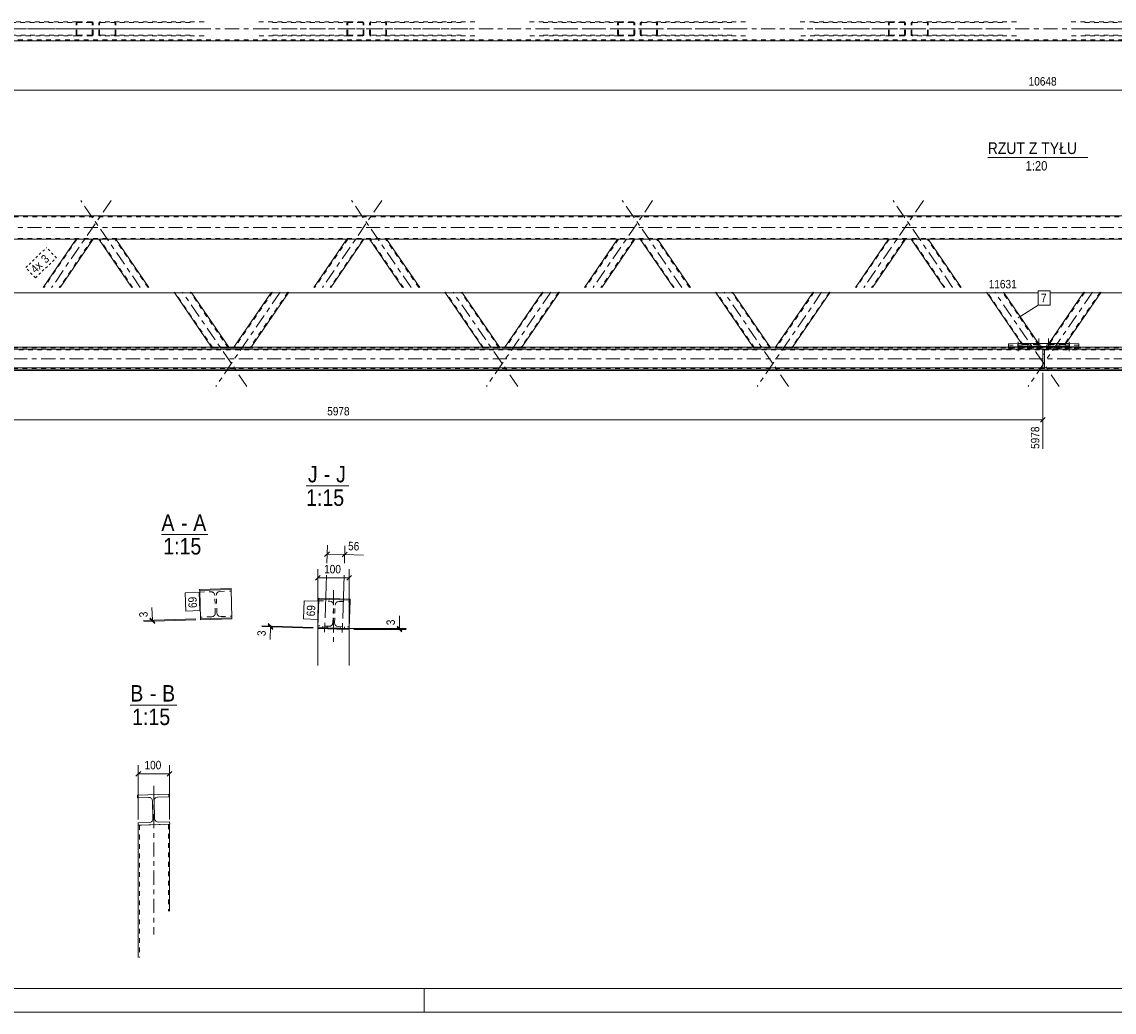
# Model space of a CAD drawing. Header units: millimetres. Extents: x 0 to 914, y 0 to 420.
# Tile 3 of 10: x 198 to 431, y 0 to 211. Entities that reach past the tile are written whole.
import ezdxf

# ---------------------------------------------------------------- set-up
doc = ezdxf.new("R2010")
doc.units = ezdxf.units.MM
for name, pattern in [('XKITLINE00', [0]), ('XKITLINE01', [4, 1, -1, 1, -1]), ('XKITLINE03', [6, 3, -1, 1, -1]), ('XKITLINE04', [3, 0.5, -0.5, 0.5, -0.5, 0.5, -0.5])]:
    doc.linetypes.add(name, pattern=pattern)
for name, color, linetype, lineweight in [('Arkusz rysunku', 3, 'Continuous', 0), ('Element', 2, 'Continuous', 0), ('Inny typ obiektu', 7, 'Continuous', 0), ('Wymiar', 4, 'Continuous', 0), ('Znak elementu', 2, 'Continuous', 0), ('Śruba', 3, 'Continuous', 0)]:
    doc.layers.add(name, color=color, linetype=linetype, lineweight=lineweight)
doc.styles.add('ARIAL', font='ARIAL.TTF')

msp = doc.modelspace()

# ---------------------------------------------------------------- linework, layer by layer
at = {"layer": 'Arkusz rysunku', "linetype": 'XKITLINE00', "lineweight": 0}
for p, q in [((5, 5), (909, 5)), ((284, 0), (284, 5)), ((0, 0), (914, 0))]:
    msp.add_line(p, q, dxfattribs=at)
at = {"layer": 'Element', "linetype": 'XKITLINE03', "lineweight": 0}
for p, q in [((139.62, 209.01), (691.73, 209.01)), ((217.42, 209.01), (192.68, 209.01)), ((235.72, 209.01), (210.97, 209.01)), ((274.99, 209.01), (250.24, 209.01)), ((293.28, 209.01), (268.54, 209.01)), ((332.55, 209.01), (307.81, 209.01)), ((350.85, 209.01), (326.1, 209.01)), ((390.12, 209.01), (365.38, 209.01)), ((408.41, 209.01), (383.67, 209.01)), ((447.69, 209.01), (422.94, 209.01)), ((217.42, 172.53), (204.76, 154.03)), ((223.63, 154.03), (210.97, 172.53)), ((274.99, 172.53), (262.33, 154.03)), ((281.2, 154.03), (268.54, 172.53)), ((332.55, 172.53), (319.89, 154.03)), ((338.77, 154.03), (326.1, 172.53)), ((390.12, 172.53), (377.46, 154.03)), ((396.33, 154.03), (383.67, 172.53)), ((139.62, 166.78), (691.73, 166.78)), ((246.3, 133.02), (232.61, 153.03)), ((253.35, 153.03), (239.66, 133.02)), ((303.87, 133.02), (290.17, 153.03)), ((310.92, 153.03), (297.22, 133.02)), ((361.43, 133.02), (347.74, 153.03)), ((368.48, 153.03), (354.79, 133.02)), ((419, 133.02), (405.31, 153.03)), ((426.05, 153.03), (412.36, 133.02)), ((106.58, 138.87), (724.78, 138.87)), ((264.71, 89.72), (264.71, 78.66)), ((239.68, 86.74), (239.68, 86.74)), ((264.81, 84.67), (264.81, 84.67)), ((226.52, 48.08), (226.52, 16.54)), ((226.43, 43.02), (226.43, 43.02))]:
    msp.add_line(p, q, dxfattribs=at)
at = {"layer": 'Element', "linetype": 'XKITLINE01', "lineweight": 0}
for p, q in [((191.22, 210.51), (210.32, 210.51)), ((194.13, 210.36), (213.23, 210.36)), ((209.99, 210.33), (209.96, 210.21)), ((209.96, 207.81), (209.96, 210.21)), ((210.06, 210.42), (209.99, 210.33)), ((210.18, 210.49), (210.06, 210.42)), ((210.14, 210.21), (210.15, 210.27)), ((210.14, 207.81), (210.14, 210.21)), ((210.15, 210.27), (210.19, 210.32)), ((210.32, 210.51), (210.18, 210.49)), ((210.19, 210.32), (210.25, 210.35)), ((210.25, 210.35), (210.32, 210.36)), ((210.32, 210.51), (213.23, 210.51)), ((213.23, 210.36), (210.32, 210.36)), ((213.37, 210.49), (213.23, 210.51)), ((213.23, 210.36), (213.3, 210.35)), ((213.3, 210.35), (213.36, 210.32)), ((213.36, 210.32), (213.4, 210.27)), ((213.49, 210.42), (213.37, 210.49)), ((213.4, 210.27), (213.41, 210.21)), ((213.41, 207.81), (213.41, 210.21)), ((213.57, 210.33), (213.49, 210.42)), ((213.59, 210.21), (213.57, 210.33)), ((213.59, 207.81), (213.59, 210.21)), ((214.83, 210.33), (214.8, 210.21)), ((214.8, 207.81), (214.8, 210.21)), ((214.91, 210.42), (214.83, 210.33)), ((215.03, 210.49), (214.91, 210.42)), ((214.98, 210.21), (215, 210.27)), ((214.98, 207.81), (214.98, 210.21)), ((215, 210.27), (215.04, 210.32)), ((215.16, 210.51), (215.03, 210.49)), ((215.04, 210.32), (215.09, 210.35)), ((215.09, 210.35), (215.16, 210.36)), ((237.17, 210.51), (215.16, 210.51)), ((234.26, 210.36), (215.16, 210.36)), ((218.21, 210.49), (218.07, 210.51)), ((218.07, 210.36), (218.14, 210.35)), ((218.14, 210.35), (218.2, 210.32)), ((218.2, 210.32), (218.24, 210.27)), ((218.33, 210.42), (218.21, 210.49)), ((218.24, 210.27), (218.25, 210.21)), ((218.25, 207.81), (218.25, 210.21)), ((218.41, 210.33), (218.33, 210.42)), ((218.44, 210.21), (218.41, 210.33)), ((218.44, 207.81), (218.44, 210.21)), ((248.79, 210.51), (267.89, 210.51)), ((251.7, 210.36), (270.8, 210.36)), ((267.55, 210.33), (267.52, 210.21)), ((267.52, 207.81), (267.52, 210.21)), ((267.63, 210.42), (267.55, 210.33)), ((267.75, 210.49), (267.63, 210.42)), ((267.71, 210.21), (267.72, 210.27)), ((267.71, 207.81), (267.71, 210.21)), ((267.72, 210.27), (267.76, 210.32)), ((267.89, 210.51), (267.75, 210.49)), ((267.76, 210.32), (267.82, 210.35)), ((267.82, 210.35), (267.89, 210.36)), ((267.89, 210.51), (270.8, 210.51)), ((270.8, 210.36), (267.89, 210.36)), ((270.93, 210.49), (270.8, 210.51)), ((270.8, 210.36), (270.87, 210.35)), ((270.87, 210.35), (270.92, 210.32)), ((270.92, 210.32), (270.96, 210.27)), ((271.05, 210.42), (270.93, 210.49)), ((270.96, 210.27), (270.98, 210.21)), ((270.98, 207.81), (270.98, 210.21)), ((271.13, 210.33), (271.05, 210.42)), ((271.16, 210.21), (271.13, 210.33)), ((271.16, 207.81), (271.16, 210.21)), ((272.39, 210.33), (272.37, 210.21)), ((272.37, 207.81), (272.37, 210.21)), ((272.47, 210.42), (272.39, 210.33)), ((272.59, 210.49), (272.47, 210.42)), ((272.55, 210.21), (272.56, 210.27)), ((272.55, 207.81), (272.55, 210.21)), ((272.56, 210.27), (272.6, 210.32)), ((272.73, 210.51), (272.59, 210.49)), ((272.6, 210.32), (272.66, 210.35)), ((272.66, 210.35), (272.73, 210.36)), ((294.74, 210.51), (272.73, 210.51)), ((291.83, 210.36), (272.73, 210.36)), ((275.78, 210.49), (275.64, 210.51)), ((275.64, 210.36), (275.71, 210.35)), ((275.71, 210.35), (275.77, 210.32)), ((275.77, 210.32), (275.81, 210.27)), ((275.9, 210.42), (275.78, 210.49)), ((275.81, 210.27), (275.82, 210.21)), ((275.82, 207.81), (275.82, 210.21)), ((275.97, 210.33), (275.9, 210.42)), ((276, 210.21), (275.97, 210.33)), ((276, 207.81), (276, 210.21)), ((306.36, 210.51), (325.45, 210.51)), ((309.26, 210.36), (328.36, 210.36)), ((325.12, 210.33), (325.09, 210.21)), ((325.09, 207.81), (325.09, 210.21)), ((325.2, 210.42), (325.12, 210.33)), ((325.31, 210.49), (325.2, 210.42)), ((325.27, 210.21), (325.29, 210.27)), ((325.27, 207.81), (325.27, 210.21)), ((325.29, 210.27), (325.32, 210.32)), ((325.45, 210.51), (325.31, 210.49)), ((325.32, 210.32), (325.38, 210.35)), ((325.38, 210.35), (325.45, 210.36)), ((325.45, 210.51), (328.36, 210.51)), ((328.36, 210.36), (325.45, 210.36)), ((328.5, 210.49), (328.36, 210.51)), ((328.36, 210.36), (328.43, 210.35)), ((328.43, 210.35), (328.49, 210.32)), ((328.49, 210.32), (328.53, 210.27)), ((328.62, 210.42), (328.5, 210.49)), ((328.53, 210.27), (328.54, 210.21)), ((328.54, 207.81), (328.54, 210.21)), ((328.7, 210.33), (328.62, 210.42)), ((328.73, 210.21), (328.7, 210.33)), ((328.73, 207.81), (328.73, 210.21)), ((329.96, 210.33), (329.93, 210.21)), ((329.93, 207.81), (329.93, 210.21)), ((330.04, 210.42), (329.96, 210.33)), ((330.16, 210.49), (330.04, 210.42)), ((330.11, 210.21), (330.13, 210.27)), ((330.11, 207.81), (330.11, 210.21)), ((330.13, 210.27), (330.17, 210.32)), ((330.3, 210.51), (330.16, 210.49)), ((330.17, 210.32), (330.23, 210.35)), ((330.23, 210.35), (330.3, 210.36)), ((352.3, 210.51), (330.3, 210.51)), ((349.39, 210.36), (330.3, 210.36)), ((333.34, 210.49), (333.2, 210.51)), ((333.2, 210.36), (333.27, 210.35)), ((333.27, 210.35), (333.33, 210.32)), ((333.33, 210.32), (333.37, 210.27)), ((333.46, 210.42), (333.34, 210.49)), ((333.37, 210.27), (333.39, 210.21)), ((333.39, 207.81), (333.39, 210.21)), ((333.54, 210.33), (333.46, 210.42)), ((333.57, 210.21), (333.54, 210.33)), ((333.57, 207.81), (333.57, 210.21)), ((363.92, 210.51), (383.02, 210.51)), ((366.83, 210.36), (385.93, 210.36)), ((382.68, 210.33), (382.66, 210.21)), ((382.66, 207.81), (382.66, 210.21)), ((382.76, 210.42), (382.68, 210.33)), ((382.88, 210.49), (382.76, 210.42)), ((382.84, 210.21), (382.85, 210.27)), ((382.84, 207.81), (382.84, 210.21)), ((382.85, 210.27), (382.89, 210.32)), ((383.02, 210.51), (382.88, 210.49)), ((382.89, 210.32), (382.95, 210.35)), ((382.95, 210.35), (383.02, 210.36)), ((383.02, 210.51), (385.93, 210.51)), ((385.93, 210.36), (383.02, 210.36)), ((386.07, 210.49), (385.93, 210.51)), ((385.93, 210.36), (386, 210.35)), ((386, 210.35), (386.06, 210.32)), ((386.06, 210.32), (386.1, 210.27)), ((386.18, 210.42), (386.07, 210.49)), ((386.1, 210.27), (386.11, 210.21)), ((386.11, 207.81), (386.11, 210.21)), ((386.26, 210.33), (386.18, 210.42)), ((386.29, 210.21), (386.26, 210.33)), ((386.29, 207.81), (386.29, 210.21)), ((387.53, 210.33), (387.5, 210.21)), ((387.5, 207.81), (387.5, 210.21)), ((387.61, 210.42), (387.53, 210.33)), ((387.72, 210.49), (387.61, 210.42)), ((387.68, 210.21), (387.69, 210.27)), ((387.68, 207.81), (387.68, 210.21)), ((387.69, 210.27), (387.73, 210.32)), ((387.86, 210.51), (387.72, 210.49)), ((387.73, 210.32), (387.79, 210.35)), ((387.79, 210.35), (387.86, 210.36)), ((409.87, 210.51), (387.86, 210.51)), ((406.96, 210.36), (387.86, 210.36)), ((390.91, 210.49), (390.77, 210.51)), ((390.77, 210.36), (390.84, 210.35)), ((390.84, 210.35), (390.9, 210.32)), ((390.9, 210.32), (390.94, 210.27)), ((391.03, 210.42), (390.91, 210.49)), ((390.94, 210.27), (390.95, 210.21)), ((390.95, 207.81), (390.95, 210.21)), ((391.11, 210.33), (391.03, 210.42)), ((391.13, 210.21), (391.11, 210.33)), ((391.13, 207.81), (391.13, 210.21)), ((421.49, 210.51), (440.59, 210.51)), ((424.4, 210.36), (443.49, 210.36)), ((149.62, 206.71), (681.73, 206.71)), ((210.32, 207.51), (191.22, 207.51)), ((213.23, 207.66), (194.13, 207.66)), ((209.96, 207.81), (209.99, 207.7)), ((209.99, 207.7), (210.06, 207.6)), ((210.06, 207.6), (210.18, 207.53)), ((210.15, 207.75), (210.14, 207.81)), ((210.19, 207.7), (210.15, 207.75)), ((210.18, 207.53), (210.32, 207.51)), ((210.25, 207.67), (210.19, 207.7)), ((210.32, 207.66), (210.25, 207.67)), ((210.32, 207.66), (213.23, 207.66)), ((213.23, 207.51), (210.32, 207.51)), ((213.3, 207.67), (213.23, 207.66)), ((213.23, 207.51), (213.37, 207.53)), ((213.36, 207.7), (213.3, 207.67)), ((213.4, 207.75), (213.36, 207.7)), ((213.37, 207.53), (213.49, 207.6)), ((213.41, 207.81), (213.4, 207.75)), ((213.49, 207.6), (213.57, 207.7)), ((213.57, 207.7), (213.59, 207.81)), ((214.8, 207.81), (214.83, 207.7)), ((214.83, 207.7), (214.91, 207.6)), ((214.91, 207.6), (215.03, 207.53)), ((215, 207.75), (214.98, 207.81)), ((215.04, 207.7), (215, 207.75)), ((215.03, 207.53), (215.16, 207.51)), ((215.09, 207.67), (215.04, 207.7)), ((215.16, 207.66), (215.09, 207.67)), ((234.26, 207.66), (215.16, 207.66)), ((237.17, 207.51), (215.16, 207.51)), ((218.14, 207.67), (218.07, 207.66)), ((218.07, 207.51), (218.21, 207.53)), ((218.2, 207.7), (218.14, 207.67)), ((218.24, 207.75), (218.2, 207.7)), ((218.21, 207.53), (218.33, 207.6)), ((218.25, 207.81), (218.24, 207.75)), ((218.33, 207.6), (218.41, 207.7)), ((218.41, 207.7), (218.44, 207.81)), ((267.89, 207.51), (248.79, 207.51)), ((270.8, 207.66), (251.7, 207.66)), ((267.52, 207.81), (267.55, 207.7)), ((267.55, 207.7), (267.63, 207.6)), ((267.63, 207.6), (267.75, 207.53)), ((267.72, 207.75), (267.71, 207.81)), ((267.76, 207.7), (267.72, 207.75)), ((267.75, 207.53), (267.89, 207.51)), ((267.82, 207.67), (267.76, 207.7)), ((267.89, 207.66), (267.82, 207.67)), ((267.89, 207.66), (270.8, 207.66)), ((270.8, 207.51), (267.89, 207.51)), ((270.87, 207.67), (270.8, 207.66)), ((270.8, 207.51), (270.93, 207.53)), ((270.92, 207.7), (270.87, 207.67)), ((270.96, 207.75), (270.92, 207.7)), ((270.93, 207.53), (271.05, 207.6)), ((270.98, 207.81), (270.96, 207.75)), ((271.05, 207.6), (271.13, 207.7)), ((271.13, 207.7), (271.16, 207.81)), ((272.37, 207.81), (272.39, 207.7)), ((272.39, 207.7), (272.47, 207.6)), ((272.47, 207.6), (272.59, 207.53)), ((272.56, 207.75), (272.55, 207.81)), ((272.6, 207.7), (272.56, 207.75)), ((272.59, 207.53), (272.73, 207.51)), ((272.66, 207.67), (272.6, 207.7)), ((272.73, 207.66), (272.66, 207.67)), ((291.83, 207.66), (272.73, 207.66)), ((294.74, 207.51), (272.73, 207.51)), ((275.71, 207.67), (275.64, 207.66)), ((275.64, 207.51), (275.78, 207.53)), ((275.77, 207.7), (275.71, 207.67)), ((275.81, 207.75), (275.77, 207.7)), ((275.78, 207.53), (275.9, 207.6)), ((275.82, 207.81), (275.81, 207.75)), ((275.9, 207.6), (275.97, 207.7)), ((275.97, 207.7), (276, 207.81)), ((325.45, 207.51), (306.36, 207.51)), ((328.36, 207.66), (309.26, 207.66)), ((325.09, 207.81), (325.12, 207.7)), ((325.12, 207.7), (325.2, 207.6)), ((325.2, 207.6), (325.31, 207.53)), ((325.29, 207.75), (325.27, 207.81)), ((325.32, 207.7), (325.29, 207.75)), ((325.31, 207.53), (325.45, 207.51)), ((325.38, 207.67), (325.32, 207.7)), ((325.45, 207.66), (325.38, 207.67)), ((325.45, 207.66), (328.36, 207.66)), ((328.36, 207.51), (325.45, 207.51)), ((328.43, 207.67), (328.36, 207.66)), ((328.36, 207.51), (328.5, 207.53)), ((328.49, 207.7), (328.43, 207.67)), ((328.53, 207.75), (328.49, 207.7)), ((328.5, 207.53), (328.62, 207.6)), ((328.54, 207.81), (328.53, 207.75)), ((328.62, 207.6), (328.7, 207.7)), ((328.7, 207.7), (328.73, 207.81)), ((329.93, 207.81), (329.96, 207.7)), ((329.96, 207.7), (330.04, 207.6)), ((330.04, 207.6), (330.16, 207.53)), ((330.13, 207.75), (330.11, 207.81)), ((330.17, 207.7), (330.13, 207.75)), ((330.16, 207.53), (330.3, 207.51)), ((330.23, 207.67), (330.17, 207.7)), ((330.3, 207.66), (330.23, 207.67)), ((349.39, 207.66), (330.3, 207.66)), ((352.3, 207.51), (330.3, 207.51)), ((333.27, 207.67), (333.2, 207.66)), ((333.2, 207.51), (333.34, 207.53)), ((333.33, 207.7), (333.27, 207.67)), ((333.37, 207.75), (333.33, 207.7)), ((333.34, 207.53), (333.46, 207.6)), ((333.39, 207.81), (333.37, 207.75)), ((333.46, 207.6), (333.54, 207.7)), ((333.54, 207.7), (333.57, 207.81)), ((383.02, 207.51), (363.92, 207.51)), ((385.93, 207.66), (366.83, 207.66)), ((382.66, 207.81), (382.68, 207.7)), ((382.68, 207.7), (382.76, 207.6)), ((382.76, 207.6), (382.88, 207.53)), ((382.85, 207.75), (382.84, 207.81)), ((382.89, 207.7), (382.85, 207.75)), ((382.88, 207.53), (383.02, 207.51)), ((382.95, 207.67), (382.89, 207.7)), ((383.02, 207.66), (382.95, 207.67)), ((383.02, 207.66), (385.93, 207.66)), ((385.93, 207.51), (383.02, 207.51)), ((386, 207.67), (385.93, 207.66)), ((385.93, 207.51), (386.07, 207.53)), ((386.06, 207.7), (386, 207.67)), ((386.1, 207.75), (386.06, 207.7)), ((386.07, 207.53), (386.18, 207.6)), ((386.11, 207.81), (386.1, 207.75)), ((386.18, 207.6), (386.26, 207.7)), ((386.26, 207.7), (386.29, 207.81)), ((387.5, 207.81), (387.53, 207.7)), ((387.53, 207.7), (387.61, 207.6)), ((387.61, 207.6), (387.72, 207.53)), ((387.69, 207.75), (387.68, 207.81)), ((387.73, 207.7), (387.69, 207.75)), ((387.72, 207.53), (387.86, 207.51)), ((387.79, 207.67), (387.73, 207.7)), ((387.86, 207.66), (387.79, 207.67)), ((406.96, 207.66), (387.86, 207.66)), ((409.87, 207.51), (387.86, 207.51)), ((390.84, 207.67), (390.77, 207.66)), ((390.77, 207.51), (390.91, 207.53)), ((390.9, 207.7), (390.84, 207.67)), ((390.94, 207.75), (390.9, 207.7)), ((390.91, 207.53), (391.03, 207.6)), ((390.95, 207.81), (390.94, 207.75)), ((391.03, 207.6), (391.11, 207.7)), ((391.11, 207.7), (391.13, 207.81)), ((440.59, 207.51), (421.49, 207.51)), ((443.49, 207.66), (424.4, 207.66)), ((681.73, 169.08), (149.62, 169.08)), ((149.62, 164.48), (681.73, 164.48)), ((210.14, 164.28), (203.13, 154.03)), ((213.41, 164.28), (206.4, 154.03)), ((213.59, 164.28), (209.96, 164.28)), ((218.44, 164.28), (214.8, 164.28)), ((222, 154.03), (214.98, 164.28)), ((225.27, 154.03), (218.25, 164.28)), ((267.71, 164.28), (260.69, 154.03)), ((270.98, 164.28), (263.96, 154.03)), ((271.16, 164.28), (267.52, 164.28)), ((276, 164.28), (272.37, 164.28)), ((279.56, 154.03), (272.55, 164.28)), ((282.84, 154.03), (275.82, 164.28)), ((325.27, 164.28), (318.26, 154.03)), ((328.54, 164.28), (321.53, 154.03)), ((328.73, 164.28), (325.09, 164.28)), ((333.57, 164.28), (329.93, 164.28)), ((337.13, 154.03), (330.11, 164.28)), ((340.4, 154.03), (333.39, 164.28)), ((382.84, 164.28), (375.82, 154.03)), ((386.11, 164.28), (379.09, 154.03)), ((386.29, 164.28), (382.66, 164.28)), ((391.13, 164.28), (387.5, 164.28)), ((394.7, 154.03), (387.68, 164.28)), ((397.97, 154.03), (390.95, 164.28)), ((239.04, 141.23), (230.97, 153.03)), ((242.32, 141.23), (234.24, 153.03)), ((251.72, 153.03), (243.64, 141.23)), ((254.99, 153.03), (246.92, 141.23)), ((296.61, 141.23), (288.54, 153.03)), ((299.88, 141.23), (291.81, 153.03)), ((309.28, 153.03), (301.21, 141.23)), ((312.55, 153.03), (304.48, 141.23)), ((354.18, 141.23), (346.1, 153.03)), ((357.45, 141.23), (349.38, 153.03)), ((366.85, 153.03), (358.78, 141.23)), ((370.12, 153.03), (362.05, 141.23)), ((411.33, 141.83), (403.67, 153.03)), ((414.6, 141.83), (406.94, 153.03)), ((424.41, 153.03), (416.75, 141.83)), ((427.69, 153.03), (420.02, 141.83)), ((423.18, 141.78), (408.18, 141.78)), ((411.15, 141.83), (410.96, 142.11)), ((411.12, 141.91), (411.1, 141.91)), ((411.2, 141.92), (411.12, 141.91)), ((411.15, 141.83), (411.18, 141.83)), ((411.18, 141.83), (411.26, 141.83)), ((411.32, 141.92), (411.2, 141.92)), ((411.26, 141.83), (411.38, 141.82)), ((411.28, 141.91), (411.29, 141.91)), ((411.29, 141.91), (411.33, 141.91)), ((411.45, 141.92), (411.32, 141.92)), ((411.33, 141.91), (411.39, 141.91)), ((411.35, 141.83), (411.33, 141.83)), ((411.39, 141.83), (411.35, 141.83)), ((411.38, 141.82), (411.52, 141.82)), ((411.39, 141.91), (411.46, 141.91)), ((411.45, 141.83), (411.39, 141.83)), ((411.45, 141.92), (414.36, 141.92)), ((411.52, 141.83), (411.45, 141.83)), ((411.46, 141.91), (414.37, 141.91)), ((411.52, 141.83), (414.42, 141.83)), ((411.52, 141.82), (414.43, 141.82)), ((414.5, 141.92), (414.36, 141.92)), ((414.37, 141.91), (414.44, 141.91)), ((414.49, 141.83), (414.42, 141.83)), ((414.43, 141.82), (414.57, 141.82)), ((414.44, 141.91), (414.5, 141.91)), ((414.55, 141.83), (414.49, 141.83)), ((414.62, 141.92), (414.5, 141.92)), ((414.5, 141.91), (414.54, 141.91)), ((414.54, 141.91), (414.55, 141.91)), ((414.59, 141.83), (414.55, 141.83)), ((414.57, 141.82), (414.68, 141.83)), ((414.6, 141.83), (414.59, 141.83)), ((414.78, 141.83), (414.6, 142.11)), ((414.7, 141.91), (414.62, 141.92)), ((414.68, 141.83), (414.76, 141.83)), ((414.73, 141.91), (414.7, 141.91)), ((414.76, 141.83), (414.78, 141.83)), ((416.62, 141.91), (416.57, 141.83)), ((416.57, 141.83), (416.6, 141.83)), ((416.6, 141.83), (416.67, 141.83)), ((416.76, 142.11), (416.62, 141.91)), ((416.65, 141.91), (416.62, 141.91)), ((416.73, 141.92), (416.65, 141.91)), ((416.67, 141.83), (416.79, 141.82)), ((416.85, 141.92), (416.73, 141.92)), ((416.75, 141.83), (416.8, 141.91)), ((416.77, 141.83), (416.75, 141.83)), ((416.8, 141.83), (416.77, 141.83)), ((416.79, 141.82), (416.93, 141.82)), ((416.8, 141.91), (416.82, 141.91)), ((416.86, 141.83), (416.8, 141.83)), ((416.82, 141.91), (416.86, 141.91)), ((416.99, 141.92), (416.85, 141.92)), ((416.86, 141.91), (416.92, 141.91)), ((416.93, 141.83), (416.86, 141.83)), ((416.92, 141.91), (416.99, 141.91)), ((416.93, 141.83), (419.84, 141.83)), ((416.93, 141.82), (419.84, 141.82)), ((416.99, 141.92), (419.9, 141.92)), ((416.99, 141.91), (419.9, 141.91)), ((419.91, 141.83), (419.84, 141.83)), ((419.84, 141.82), (419.98, 141.82)), ((420.04, 141.92), (419.9, 141.92)), ((419.9, 141.91), (419.97, 141.91)), ((419.97, 141.83), (419.91, 141.83)), ((419.97, 141.91), (420.03, 141.91)), ((420.01, 141.83), (419.97, 141.83)), ((419.98, 141.82), (420.1, 141.83)), ((420.02, 141.83), (420.01, 141.83)), ((420.02, 141.83), (420.08, 141.91)), ((420.03, 141.91), (420.06, 141.91)), ((420.16, 141.92), (420.04, 141.92)), ((420.06, 141.91), (420.08, 141.91)), ((420.1, 141.83), (420.18, 141.83)), ((420.23, 141.91), (420.16, 141.92)), ((420.18, 141.83), (420.21, 141.83)), ((420.26, 141.91), (420.21, 141.83)), ((420.26, 141.91), (420.23, 141.91)), ((420.39, 142.11), (420.26, 141.91)), ((116.58, 141.19), (714.78, 141.19)), ((714.78, 140.85), (116.58, 140.85)), ((714.78, 140.79), (116.58, 140.79)), ((238.81, 141.31), (238.78, 141.35)), ((238.86, 141.23), (238.81, 141.31)), ((238.84, 141.31), (238.81, 141.31)), ((238.91, 141.32), (238.84, 141.31)), ((238.86, 141.23), (238.89, 141.23)), ((238.89, 141.23), (238.97, 141.23)), ((239.03, 141.32), (238.91, 141.32)), ((238.97, 141.23), (239.09, 141.22)), ((238.99, 141.31), (239, 141.31)), ((239, 141.31), (239.04, 141.31)), ((239.17, 141.32), (239.03, 141.32)), ((239.04, 141.31), (239.1, 141.31)), ((239.06, 141.23), (239.04, 141.23)), ((239.1, 141.23), (239.06, 141.23)), ((239.09, 141.22), (239.23, 141.22)), ((239.1, 141.31), (239.17, 141.31)), ((239.16, 141.23), (239.1, 141.23)), ((239.23, 141.23), (239.16, 141.23)), ((239.17, 141.32), (242.08, 141.32)), ((239.17, 141.31), (242.08, 141.31)), ((239.23, 141.23), (242.14, 141.23)), ((239.23, 141.22), (242.14, 141.22)), ((242.22, 141.32), (242.08, 141.32)), ((242.08, 141.31), (242.15, 141.31)), ((242.21, 141.23), (242.14, 141.23)), ((242.14, 141.22), (242.28, 141.22)), ((242.15, 141.31), (242.21, 141.31)), ((242.21, 141.31), (242.25, 141.31)), ((242.26, 141.23), (242.21, 141.23)), ((242.33, 141.32), (242.22, 141.32)), ((242.25, 141.31), (242.26, 141.31)), ((242.3, 141.23), (242.26, 141.23)), ((242.28, 141.22), (242.4, 141.23)), ((242.32, 141.23), (242.3, 141.23)), ((242.42, 141.31), (242.33, 141.32)), ((242.4, 141.23), (242.47, 141.23)), ((242.45, 141.31), (242.42, 141.35)), ((242.45, 141.31), (242.42, 141.31)), ((242.5, 141.23), (242.45, 141.31)), ((242.47, 141.23), (242.5, 141.23)), ((243.46, 141.23), (243.51, 141.31)), ((243.46, 141.23), (243.49, 141.23)), ((243.49, 141.23), (243.56, 141.23)), ((243.51, 141.31), (243.54, 141.35)), ((243.54, 141.31), (243.51, 141.31)), ((243.63, 141.32), (243.54, 141.31)), ((243.56, 141.23), (243.68, 141.22)), ((243.74, 141.32), (243.63, 141.32)), ((243.64, 141.23), (243.7, 141.31)), ((243.66, 141.23), (243.64, 141.23)), ((243.7, 141.23), (243.66, 141.23)), ((243.68, 141.22), (243.82, 141.22)), ((243.7, 141.31), (243.71, 141.31)), ((243.75, 141.23), (243.7, 141.23)), ((243.71, 141.31), (243.75, 141.31)), ((243.88, 141.32), (243.74, 141.32)), ((243.75, 141.31), (243.81, 141.31)), ((243.82, 141.23), (243.75, 141.23)), ((243.81, 141.31), (243.88, 141.31)), ((243.82, 141.23), (246.73, 141.23)), ((243.82, 141.22), (246.73, 141.22)), ((243.88, 141.32), (246.79, 141.32)), ((243.88, 141.31), (246.79, 141.31)), ((246.8, 141.23), (246.73, 141.23)), ((246.73, 141.22), (246.87, 141.22)), ((246.93, 141.32), (246.79, 141.32)), ((246.79, 141.31), (246.86, 141.31)), ((246.86, 141.23), (246.8, 141.23)), ((246.86, 141.31), (246.92, 141.31)), ((246.9, 141.23), (246.86, 141.23)), ((246.87, 141.22), (246.99, 141.23)), ((246.92, 141.23), (246.9, 141.23)), ((246.92, 141.23), (246.97, 141.31)), ((246.92, 141.31), (246.96, 141.31)), ((247.05, 141.32), (246.93, 141.32)), ((246.96, 141.31), (246.97, 141.31)), ((246.99, 141.23), (247.07, 141.23)), ((247.12, 141.31), (247.05, 141.32)), ((247.07, 141.23), (247.1, 141.23)), ((247.1, 141.23), (247.15, 141.31)), ((247.15, 141.31), (247.12, 141.31)), ((247.15, 141.31), (247.18, 141.35)), ((296.38, 141.31), (296.35, 141.35)), ((296.43, 141.23), (296.38, 141.31)), ((296.4, 141.31), (296.38, 141.31)), ((296.48, 141.32), (296.4, 141.31)), ((296.43, 141.23), (296.46, 141.23)), ((296.46, 141.23), (296.54, 141.23)), ((296.59, 141.32), (296.48, 141.32)), ((296.54, 141.23), (296.66, 141.22)), ((296.56, 141.31), (296.57, 141.31)), ((296.57, 141.31), (296.61, 141.31)), ((296.73, 141.32), (296.59, 141.32)), ((296.61, 141.31), (296.67, 141.31)), ((296.63, 141.23), (296.61, 141.23)), ((296.67, 141.23), (296.63, 141.23)), ((296.66, 141.22), (296.8, 141.22)), ((296.67, 141.31), (296.74, 141.31)), ((296.73, 141.23), (296.67, 141.23)), ((296.73, 141.32), (299.64, 141.32)), ((296.79, 141.23), (296.73, 141.23)), ((296.74, 141.31), (299.64, 141.31)), ((296.79, 141.23), (299.7, 141.23)), ((296.8, 141.22), (299.71, 141.22)), ((299.78, 141.32), (299.64, 141.32)), ((299.64, 141.31), (299.71, 141.31)), ((299.77, 141.23), (299.7, 141.23)), ((299.71, 141.31), (299.77, 141.31)), ((299.71, 141.22), (299.84, 141.22)), ((299.77, 141.31), (299.81, 141.31)), ((299.83, 141.23), (299.77, 141.23)), ((299.9, 141.32), (299.78, 141.32)), ((299.81, 141.31), (299.83, 141.31)), ((299.87, 141.23), (299.83, 141.23)), ((299.84, 141.22), (299.96, 141.23)), ((299.88, 141.23), (299.87, 141.23)), ((299.98, 141.31), (299.9, 141.32)), ((299.96, 141.23), (300.04, 141.23)), ((300.01, 141.31), (299.98, 141.35)), ((300.01, 141.31), (299.98, 141.31)), ((300.06, 141.23), (300.01, 141.31)), ((300.04, 141.23), (300.06, 141.23)), ((301.03, 141.23), (301.08, 141.31)), ((301.03, 141.23), (301.05, 141.23)), ((301.05, 141.23), (301.13, 141.23)), ((301.08, 141.31), (301.11, 141.35)), ((301.11, 141.31), (301.08, 141.31)), ((301.19, 141.32), (301.11, 141.31)), ((301.13, 141.23), (301.25, 141.22)), ((301.31, 141.32), (301.19, 141.32)), ((301.21, 141.23), (301.26, 141.31)), ((301.22, 141.23), (301.21, 141.23)), ((301.26, 141.23), (301.22, 141.23)), ((301.25, 141.22), (301.39, 141.22)), ((301.26, 141.31), (301.28, 141.31)), ((301.32, 141.23), (301.26, 141.23)), ((301.28, 141.31), (301.32, 141.31)), ((301.45, 141.32), (301.31, 141.32)), ((301.32, 141.31), (301.38, 141.31)), ((301.39, 141.23), (301.32, 141.23)), ((301.38, 141.31), (301.45, 141.31)), ((301.39, 141.23), (304.3, 141.23)), ((301.39, 141.22), (304.29, 141.22)), ((301.45, 141.32), (304.36, 141.32)), ((301.45, 141.31), (304.36, 141.31)), ((304.29, 141.22), (304.43, 141.22)), ((304.37, 141.23), (304.3, 141.23)), ((304.5, 141.32), (304.36, 141.32)), ((304.36, 141.31), (304.42, 141.31)), ((304.43, 141.23), (304.37, 141.23)), ((304.42, 141.31), (304.48, 141.31)), ((304.47, 141.23), (304.43, 141.23)), ((304.43, 141.22), (304.55, 141.23)), ((304.48, 141.23), (304.47, 141.23)), ((304.48, 141.23), (304.53, 141.31)), ((304.48, 141.31), (304.52, 141.31)), ((304.61, 141.32), (304.5, 141.32)), ((304.52, 141.31), (304.53, 141.31)), ((304.55, 141.23), (304.63, 141.23)), ((304.69, 141.31), (304.61, 141.32)), ((304.63, 141.23), (304.66, 141.23)), ((304.66, 141.23), (304.72, 141.31)), ((304.72, 141.31), (304.69, 141.31)), ((304.72, 141.31), (304.74, 141.35)), ((353.94, 141.31), (353.91, 141.35)), ((353.99, 141.23), (353.94, 141.31)), ((353.97, 141.31), (353.94, 141.31)), ((354.04, 141.32), (353.97, 141.31)), ((353.99, 141.23), (354.02, 141.23)), ((354.02, 141.23), (354.11, 141.23)), ((354.16, 141.32), (354.04, 141.32)), ((354.11, 141.23), (354.22, 141.22)), ((354.12, 141.31), (354.14, 141.31)), ((354.14, 141.31), (354.18, 141.31)), ((354.3, 141.32), (354.16, 141.32)), ((354.18, 141.31), (354.23, 141.31)), ((354.19, 141.23), (354.18, 141.23)), ((354.23, 141.23), (354.19, 141.23)), ((354.22, 141.22), (354.36, 141.22)), ((354.23, 141.31), (354.3, 141.31)), ((354.29, 141.23), (354.23, 141.23)), ((354.36, 141.23), (354.29, 141.23)), ((354.3, 141.32), (357.21, 141.32)), ((354.3, 141.31), (357.21, 141.31)), ((354.36, 141.23), (357.27, 141.23)), ((354.36, 141.22), (357.27, 141.22)), ((357.35, 141.32), (357.21, 141.32)), ((357.21, 141.31), (357.28, 141.31)), ((357.34, 141.23), (357.27, 141.23)), ((357.27, 141.22), (357.41, 141.22)), ((357.28, 141.31), (357.34, 141.31)), ((357.34, 141.31), (357.38, 141.31)), ((357.4, 141.23), (357.34, 141.23)), ((357.47, 141.32), (357.35, 141.32)), ((357.38, 141.31), (357.4, 141.31)), ((357.44, 141.23), (357.4, 141.23)), ((357.41, 141.22), (357.53, 141.23)), ((357.45, 141.23), (357.44, 141.23)), ((357.55, 141.31), (357.47, 141.32)), ((357.53, 141.23), (357.6, 141.23)), ((357.58, 141.31), (357.55, 141.35)), ((357.58, 141.31), (357.55, 141.31)), ((357.63, 141.23), (357.58, 141.31)), ((357.6, 141.23), (357.63, 141.23)), ((358.59, 141.23), (358.65, 141.31)), ((358.59, 141.23), (358.62, 141.23)), ((358.62, 141.23), (358.7, 141.23)), ((358.65, 141.31), (358.67, 141.35)), ((358.68, 141.31), (358.65, 141.31)), ((358.76, 141.32), (358.68, 141.31)), ((358.7, 141.23), (358.81, 141.22)), ((358.88, 141.32), (358.76, 141.32)), ((358.78, 141.23), (358.83, 141.31)), ((358.79, 141.23), (358.78, 141.23)), ((358.83, 141.23), (358.79, 141.23)), ((358.81, 141.22), (358.95, 141.22)), ((358.83, 141.31), (358.84, 141.31)), ((358.89, 141.23), (358.83, 141.23)), ((358.84, 141.31), (358.88, 141.31)), ((359.02, 141.32), (358.88, 141.32)), ((358.88, 141.31), (358.94, 141.31)), ((358.95, 141.23), (358.89, 141.23)), ((358.94, 141.31), (359.01, 141.31)), ((358.95, 141.23), (361.86, 141.23)), ((358.95, 141.22), (361.86, 141.22)), ((359.01, 141.31), (361.92, 141.31)), ((359.02, 141.32), (361.92, 141.32)), ((361.93, 141.23), (361.86, 141.23)), ((361.86, 141.22), (362, 141.22)), ((362.06, 141.32), (361.92, 141.32)), ((361.92, 141.31), (361.99, 141.31)), ((361.99, 141.23), (361.93, 141.23)), ((361.99, 141.31), (362.05, 141.31)), ((362.03, 141.23), (361.99, 141.23)), ((362, 141.22), (362.12, 141.23)), ((362.05, 141.23), (362.03, 141.23)), ((362.05, 141.23), (362.1, 141.31)), ((362.05, 141.31), (362.09, 141.31)), ((362.18, 141.32), (362.06, 141.32)), ((362.09, 141.31), (362.1, 141.31)), ((362.12, 141.23), (362.2, 141.23)), ((362.26, 141.31), (362.18, 141.32)), ((362.2, 141.23), (362.23, 141.23)), ((362.23, 141.23), (362.28, 141.31)), ((362.28, 141.31), (362.26, 141.31)), ((362.28, 141.31), (362.31, 141.35)), ((408.18, 141.18), (408.18, 141.35)), ((423.18, 141.18), (408.18, 141.18)), ((415.48, 140.88), (415.88, 140.88)), ((415.48, 136.82), (415.48, 140.81)), ((415.48, 140.81), (415.88, 140.81)), ((415.88, 140.77), (415.48, 140.77)), ((415.88, 139.85), (415.48, 139.85)), ((415.48, 139.84), (415.88, 139.84)), ((415.88, 136.82), (415.88, 140.81)), ((423.18, 141.18), (423.18, 141.35)), ((415.48, 137.9), (415.88, 137.9)), ((415.48, 137.89), (415.88, 137.89)), ((116.58, 136.9), (714.78, 136.9)), ((116.58, 136.79), (714.78, 136.79)), ((415.48, 136.93), (415.48, 136.98)), ((415.48, 136.95), (415.48, 136.93)), ((415.48, 136.93), (415.88, 136.93)), ((415.48, 136.86), (415.48, 136.82)), ((415.48, 136.86), (415.88, 136.86)), ((415.48, 136.82), (415.88, 136.82)), ((415.88, 136.93), (415.88, 136.98)), ((415.88, 136.93), (415.88, 136.95)), ((415.88, 136.86), (415.88, 136.82)), ((236.26, 89.3), (238.63, 89.37)), ((238.63, 89.37), (238.94, 89.32)), ((239.38, 88.9), (239.45, 88.6)), ((239.57, 84.87), (239.45, 88.6)), ((239.79, 88.61), (239.84, 88.92)), ((239.9, 84.88), (239.79, 88.61)), ((240.26, 89.36), (240.56, 89.43)), ((240.56, 89.43), (242.93, 89.51)), ((242.91, 89.84), (242.93, 89.51)), ((261.57, 87.77), (261.56, 87.44)), ((261.56, 87.44), (263.93, 87.36)), ((263.93, 87.36), (264.23, 87.29)), ((264.59, 82.81), (264.7, 86.54)), ((264.65, 86.84), (264.7, 86.54)), ((264.92, 82.79), (265.04, 86.53)), ((265.04, 86.53), (265.11, 86.83)), ((265.55, 87.25), (265.86, 87.3)), ((265.86, 87.3), (268.23, 87.23)), ((238.8, 84.04), (236.43, 83.97)), ((236.43, 83.97), (236.44, 83.64)), ((239.1, 84.11), (238.8, 84.04)), ((239.57, 84.87), (239.52, 84.56)), ((239.97, 84.57), (239.9, 84.88)), ((240.73, 84.1), (240.42, 84.15)), ((240.73, 84.1), (243.09, 84.18)), ((243.09, 84.18), (243.1, 83.84)), ((261.38, 81.57), (261.42, 81.57)), ((261.4, 82.11), (261.39, 81.77)), ((263.76, 82.03), (261.4, 82.11)), ((261.42, 81.57), (268.04, 81.36)), ((264.07, 82.08), (263.76, 82.03)), ((264.59, 82.81), (264.52, 82.5)), ((264.97, 82.49), (264.92, 82.79)), ((265.69, 81.97), (265.39, 82.04)), ((265.69, 81.97), (268.06, 81.9)), ((267.78, 81.37), (267.78, 81.37)), ((268.06, 81.9), (268.05, 81.56)), ((223.18, 39.72), (223.19, 39.72)), ((223.22, 39.72), (223.19, 39.72)), ((223.2, 39.72), (223.22, 39.72)), ((229.85, 39.93), (223.22, 39.72)), ((223.22, 39.72), (223.34, 39.72)), ((223.45, 39.73), (223.45, 39.73)), ((223.45, 39.73), (223.46, 11.59)), ((223.45, 39.73), (223.47, 39.73)), ((223.47, 39.73), (223.53, 39.73)), ((223.53, 39.73), (223.62, 39.73)), ((229.58, 39.92), (229.59, 39.92)), ((229.59, 39.92), (229.59, 21.5)), ((229.85, 39.93), (229.85, 39.93))]:
    msp.add_line(p, q, dxfattribs=at)
at = {"layer": 'Element', "linetype": 'XKITLINE00', "lineweight": 0}
for p, q in [((149.62, 206.51), (681.73, 206.51)), ((149.62, 169.28), (681.73, 169.28)), ((674.12, 164.28), (157.24, 164.28)), ((202.94, 154.03), (209.96, 164.28)), ((206.58, 154.03), (213.59, 164.28)), ((221.82, 154.03), (214.8, 164.28)), ((225.45, 154.03), (218.44, 164.28)), ((260.51, 154.03), (267.52, 164.28)), ((264.14, 154.03), (271.16, 164.28)), ((279.38, 154.03), (272.37, 164.28)), ((283.02, 154.03), (276, 164.28)), ((318.08, 154.03), (325.09, 164.28)), ((321.71, 154.03), (328.73, 164.28)), ((336.95, 154.03), (329.93, 164.28)), ((340.58, 154.03), (333.57, 164.28)), ((375.64, 154.03), (382.66, 164.28)), ((379.28, 154.03), (386.29, 164.28)), ((394.51, 154.03), (387.5, 164.28)), ((398.15, 154.03), (391.13, 164.28)), ((238.78, 141.35), (230.79, 153.03)), ((242.42, 141.35), (234.43, 153.03)), ((243.54, 141.35), (251.53, 153.03)), ((247.18, 141.35), (255.17, 153.03)), ((296.35, 141.35), (288.36, 153.03)), ((299.98, 141.35), (291.99, 153.03)), ((301.11, 141.35), (309.1, 153.03)), ((304.74, 141.35), (312.74, 153.03)), ((353.91, 141.35), (345.92, 153.03)), ((357.55, 141.35), (349.56, 153.03)), ((358.67, 141.35), (366.67, 153.03)), ((362.31, 141.35), (370.3, 153.03)), ((410.96, 142.11), (403.49, 153.03)), ((414.6, 142.11), (407.12, 153.03)), ((424.23, 153.03), (416.76, 142.11)), ((427.87, 153.03), (420.39, 142.11)), ((408.18, 142.04), (410.18, 142.11)), ((408.18, 141.35), (408.18, 142.04)), ((410.18, 142.11), (421.18, 142.11)), ((410.18, 142.11), (410.18, 141.51)), ((421.18, 142.11), (423.18, 142.04)), ((421.18, 142.11), (421.18, 141.51)), ((423.18, 141.35), (423.18, 142.04)), ((116.58, 140.95), (714.78, 140.95)), ((698.57, 141.35), (132.85, 141.35)), ((410.18, 141.51), (408.18, 141.44)), ((421.18, 141.51), (410.18, 141.51)), ((415.48, 136.98), (415.48, 140.92)), ((415.88, 140.92), (415.48, 140.92)), ((415.88, 136.98), (415.88, 140.92)), ((421.18, 141.51), (423.18, 141.44)), ((116.58, 136.95), (714.78, 136.95)), ((116.58, 136.55), (714.78, 136.55)), ((116.58, 136.39), (714.78, 136.39)), ((415.48, 136.98), (415.48, 136.95)), ((415.48, 136.98), (415.88, 136.98)), ((415.88, 136.98), (415.88, 136.95)), ((242.91, 90.04), (236.24, 89.83)), ((236.24, 89.83), (236.26, 89.3)), ((242.92, 89.84), (236.25, 89.63)), ((236.25, 89.63), (236.44, 83.64)), ((242.91, 90.04), (242.91, 89.84)), ((242.92, 89.84), (243.1, 83.84)), ((261.39, 81.77), (261.57, 87.77)), ((261.58, 87.97), (261.57, 87.77)), ((261.57, 87.77), (268.24, 87.56)), ((268.24, 87.76), (261.58, 87.97)), ((268.24, 87.56), (268.05, 81.56)), ((268.23, 87.23), (268.24, 87.76)), ((236.44, 83.64), (243.1, 83.84)), ((236.44, 83.64), (236.45, 83.43)), ((236.45, 83.43), (243.11, 83.64)), ((243.1, 83.84), (243.11, 83.64)), ((261.39, 81.77), (261.38, 81.57)), ((261.38, 81.57), (268.04, 81.36)), ((261.38, 73.71), (261.38, 81.57)), ((261.38, 81.57), (261.38, 81.57)), ((261.38, 81.57), (261.38, 81.57)), ((268.05, 81.56), (261.39, 81.77)), ((268.05, 81.56), (268.04, 81.36)), ((268.04, 81.36), (268.04, 81.36)), ((268.04, 81.36), (268.04, 73.71)), ((268.04, 81.36), (268.04, 81.36)), ((223, 46.11), (229.66, 46.33)), ((223, 46.11), (229.66, 46.33)), ((223.02, 45.58), (223, 46.11)), ((223.02, 45.58), (223, 46.11)), ((223.02, 45.58), (225.38, 45.66)), ((223.02, 45.58), (225.38, 45.66)), ((225.38, 45.66), (225.69, 45.61)), ((225.38, 45.66), (225.69, 45.61)), ((226.14, 45.19), (226.21, 44.88)), ((226.14, 45.19), (226.21, 44.88)), ((226.32, 41.15), (226.21, 44.88)), ((226.32, 41.15), (226.21, 44.88)), ((226.54, 44.89), (226.59, 45.2)), ((226.54, 44.89), (226.59, 45.2)), ((226.66, 41.16), (226.54, 44.89)), ((226.66, 41.16), (226.54, 44.89)), ((227.01, 45.65), (227.31, 45.72)), ((227.01, 45.65), (227.31, 45.72)), ((229.68, 45.79), (227.31, 45.72)), ((229.68, 45.79), (227.31, 45.72)), ((229.66, 46.33), (229.68, 45.79)), ((229.66, 46.33), (229.68, 45.79)), ((223.19, 11.59), (223.18, 39.72)), ((223.18, 39.72), (223.2, 39.72)), ((223.19, 40.25), (225.55, 40.33)), ((223.19, 40.25), (225.55, 40.33)), ((223.2, 39.72), (223.19, 40.25)), ((223.2, 39.72), (223.19, 40.25)), ((229.87, 39.93), (223.2, 39.72)), ((229.87, 39.93), (223.2, 39.72)), ((225.85, 40.4), (225.55, 40.33)), ((225.85, 40.4), (225.55, 40.33)), ((226.32, 41.15), (226.27, 40.84)), ((226.32, 41.15), (226.27, 40.84)), ((226.73, 40.86), (226.66, 41.16)), ((226.73, 40.86), (226.66, 41.16)), ((227.48, 40.39), (227.18, 40.44)), ((227.48, 40.39), (227.18, 40.44)), ((227.48, 40.39), (229.85, 40.46)), ((227.48, 40.39), (229.85, 40.46)), ((229.85, 40.46), (229.87, 39.93)), ((229.85, 40.46), (229.87, 39.93)), ((229.86, 21.5), (229.85, 39.93))]:
    msp.add_line(p, q, dxfattribs=at)
at = {"layer": 'Element', "linetype": 'XKITLINE01', "lineweight": 0}
for centre, start, end in [((238.65, 88.57), 24.3077, 69.3077), ((240.58, 88.63), 114.3077, 159.3077), ((263.9, 86.56), 20.6923, 65.6923), ((265.84, 86.5), 110.6923, 155.6923), ((238.77, 84.84), 294.3077, 339.3077), ((240.7, 84.9), 204.3077, 249.3077), ((263.79, 82.83), 290.6923, 335.6923), ((265.72, 82.77), 200.6923, 245.6923)]:
    msp.add_arc(centre, 0.8, start, end, dxfattribs=at)
at = {"layer": 'Element', "linetype": 'XKITLINE00', "lineweight": 0}
for centre, start, end in [((225.41, 44.86), 24.3077, 69.3077), ((225.41, 44.86), 24.3077, 69.3077), ((227.34, 44.92), 114.3077, 159.3077), ((227.34, 44.92), 114.3077, 159.3077), ((225.53, 41.13), 294.3077, 339.3077), ((225.53, 41.13), 294.3077, 339.3077), ((227.46, 41.19), 204.3077, 249.3077), ((227.46, 41.19), 204.3077, 249.3077)]:
    msp.add_arc(centre, 0.8, start, end, dxfattribs=at)
at = {"layer": 'Inny typ obiektu', "linetype": 'XKITLINE00', "lineweight": 0}
for p, q in [((403.79, 181.66), (425.08, 181.66)), ((258.87, 111.87), (267.95, 111.87)), ((228.11, 101.54), (238, 101.54)), ((221.49, 65.28), (231.37, 65.28))]:
    msp.add_line(p, q, dxfattribs=at)
at = {"layer": 'Wymiar', "linetype": 'XKITLINE00', "lineweight": 0}
for p, q in [((149.62, 196.01), (682.03, 196.01)), ((190.63, 152.89), (414.5, 152.89)), ((417.03, 152.89), (472.31, 152.89)), ((415.48, 135.93), (415.48, 119.73)), ((116.58, 125.89), (415.48, 125.89)), ((415.98, 126.4), (414.97, 125.38)), ((263.87, 97.87), (262.82, 96.89)), ((263.28, 95.43), (263.4, 99.24)), ((267.6, 97.76), (266.55, 96.77)), ((267.02, 95.43), (267.13, 99.12)), ((263.34, 97.38), (267.07, 97.26)), ((267.07, 97.26), (271.09, 97.14)), ((267.07, 97.26), (271.09, 97.14)), ((261.38, 87.37), (261.38, 94.17)), ((262.92, 83.79), (263.2, 92.91)), ((266.65, 83.67), (266.94, 92.91)), ((268.05, 82.57), (268.05, 94.17)), ((261.89, 92.81), (260.87, 91.8)), ((261.38, 92.31), (268.05, 92.31)), ((268.56, 92.81), (267.54, 91.8)), ((226.19, 83.31), (226.11, 86)), ((226.19, 83.31), (226.11, 86)), ((235.44, 83.6), (224.33, 83.25)), ((225.67, 83.8), (226.72, 82.82)), ((225.67, 83.6), (226.72, 82.62)), ((261.38, 82.57), (261.38, 84.81)), ((278.71, 81.57), (278.71, 84.26)), ((278.71, 81.57), (278.71, 84.26)), ((235.45, 83.4), (224.34, 83.05)), ((226.2, 83.11), (226.19, 83.31)), ((260.38, 81.6), (249.44, 81.95)), ((260.39, 81.8), (249.45, 82.15)), ((250.81, 82.42), (251.8, 81.37)), ((250.82, 82.61), (251.8, 81.56)), ((251.3, 81.89), (251.22, 79.21)), ((251.3, 81.89), (251.22, 79.21)), ((251.3, 81.89), (251.31, 82.09)), ((262.38, 81.57), (280.15, 81.57)), ((269.04, 81.36), (280.15, 81.36)), ((278.21, 82.08), (279.22, 81.06)), ((278.21, 81.87), (279.22, 80.85)), ((278.71, 81.36), (278.71, 81.57)), ((223.71, 51.17), (222.69, 50.15)), ((223.2, 40.93), (223.2, 52.52)), ((230.36, 51.17), (229.34, 50.15)), ((229.85, 40.93), (229.85, 52.52)), ((223.2, 50.66), (229.85, 50.66))]:
    msp.add_line(p, q, dxfattribs=at)
at = {"layer": 'Znak elementu', "linetype": 'XKITLINE04', "lineweight": 0}
for p, q in [((199.26, 158.27), (203.7, 162.53)), ((201.33, 156.11), (205.78, 160.36)), ((205.78, 160.36), (203.7, 162.53)), ((201.33, 156.11), (199.26, 158.27))]:
    msp.add_line(p, q, dxfattribs=at)
at = {"layer": 'Znak elementu', "linetype": 'XKITLINE00', "lineweight": 0}
for p, q in [((414.5, 153.31), (417.03, 153.31)), ((414.5, 150.31), (414.5, 153.31)), ((417.03, 150.31), (417.03, 153.31)), ((410.25, 147.57), (414.5, 150.31)), ((414.5, 150.31), (417.03, 150.31)), ((233.17, 89.14), (236.16, 89.23)), ((233.17, 89.14), (233.29, 85.27)), ((236.16, 89.23), (236.29, 85.36)), ((258.34, 83.6), (258.46, 87.47)), ((261.46, 87.37), (258.46, 87.47)), ((261.34, 83.5), (261.46, 87.37)), ((233.29, 85.27), (236.29, 85.36)), ((261.34, 83.5), (258.34, 83.6))]:
    msp.add_line(p, q, dxfattribs=at)
at = {"layer": 'Śruba', "linetype": 'XKITLINE00', "lineweight": 0}
for p, q in [((410.24, 140.5), (410.24, 142.5)), ((414.68, 143.19), (414.68, 140.94)), ((416.68, 143.19), (416.68, 140.94)), ((421.12, 140.5), (421.12, 142.5)), ((262.38, 81.54), (262.4, 82.07)), ((262.82, 80.79), (262.88, 82.79)), ((263.31, 81.51), (263.33, 82.04)), ((266.11, 81.42), (266.13, 81.96)), ((266.55, 80.68), (266.62, 82.67)), ((267.04, 81.39), (267.06, 81.93))]:
    msp.add_line(p, q, dxfattribs=at)

# ---------------------------------------------------------------- texts
at = {"layer": 'Inny typ obiektu', "style": 'ARIAL', "width": 0.85}
for s, height, p in [('RZUT Z TYŁU', 2.5, (403.79, 182.41)), ('1:20', 2, (411.84, 178.91)), ('J', 3.5, (259.25, 112.62)), ('J', 3.5, (265.24, 112.62)), ('-', 3.5, (262.64, 112.62)), ('1:15', 3.5, (258.87, 107.62)), ('A', 3.5, (228.11, 102.29)), ('A', 3.5, (234.88, 102.29)), ('-', 3.5, (232.28, 102.29)), ('1:15', 3.5, (228.51, 97.29)), ('B', 3.5, (221.49, 66.03)), ('-', 3.5, (225.66, 66.03)), ('B', 3.5, (228.26, 66.03)), ('1:15', 3.5, (221.89, 61.03))]:
    msp.add_text(s, height=height, dxfattribs=at).set_placement(p)
at = {"layer": 'Wymiar', "style": 'ARIAL', "width": 0.85}
for s, p in [('10648', (412.49, 196.97)), ('11631', (404, 153.85)), ('5978', (263.36, 126.85)), ('100', (262.71, 93.27)), ('100', (224.52, 51.62))]:
    msp.add_text(s, height=1.8, dxfattribs=at).set_placement(p)
for s, rotation, p in [('5978', 90.0002, (414.76, 119.73)), ('56', -1.7991, (267.78, 98.2)), ('3', 91.805, (225.21, 83.96)), ('3', 90.0002, (277.75, 82.25)), ('3', 88.1897, (250.28, 79.91))]:
    msp.add_text(s, height=1.8, rotation=rotation, dxfattribs=at).set_placement(p)
at = {"layer": 'Znak elementu', "style": 'ARIAL', "width": 0.85}
for s, rotation, p in [('3', 43.7682, (203.57, 159.08)), ('4x', 43.7682, (201.35, 156.96)), ('69', 91.7993, (235.67, 85.94)), ('69', 88.2011, (260.76, 84.12))]:
    msp.add_text(s, height=1.8, rotation=rotation, dxfattribs=at).set_placement(p)
msp.add_text('7', height=1.8, dxfattribs=at).set_placement((415.1, 150.91))

doc.saveas('drawing.dxf')
